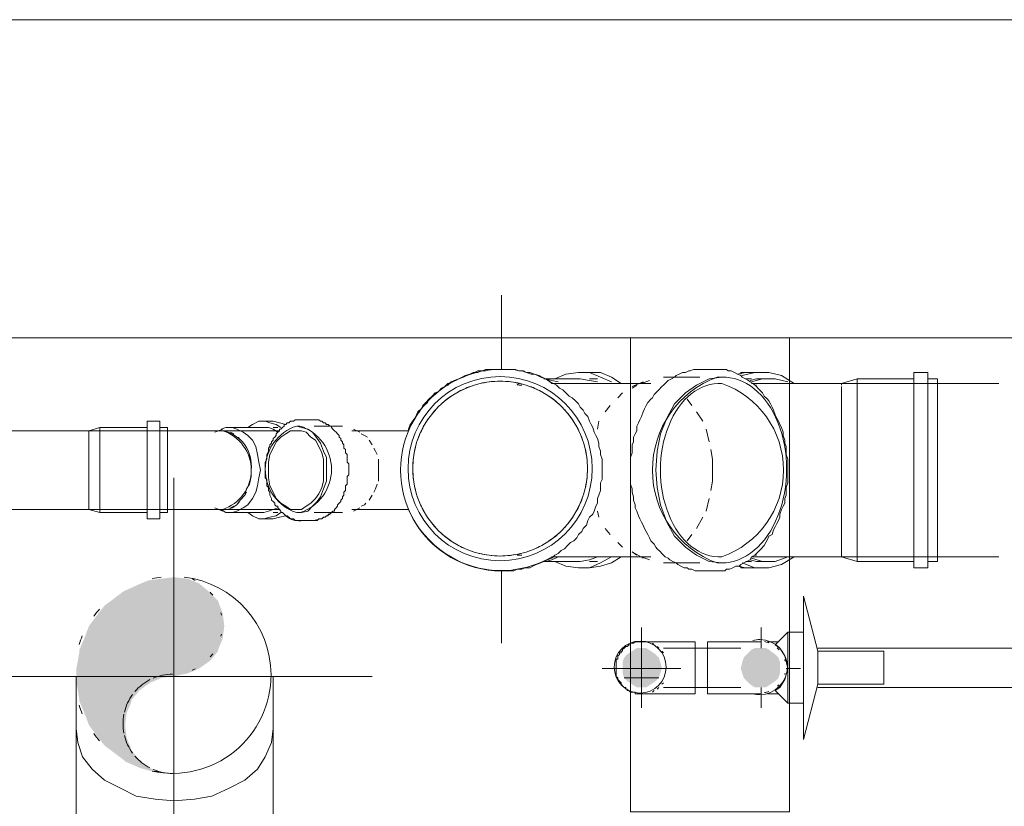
# Model space of a CAD drawing. Header units: millimetres. Extents: x 352 to 350573, y -22 to 37733.
# Tile 45 of 214: x 22686 to 23930, y 20257 to 21250. Entities that reach past the tile are written whole.
import ezdxf

# ---------------------------------------------------------------- set-up
doc = ezdxf.new("R2010")
doc.units = ezdxf.units.MM
for name, color, linetype, true_color in [('PDF$_83$-$Floor$Plan$-$В_Этаж$00_Сводный$A-DETL-MBND', 7, 'Continuous', 0xdd3700), ('PDF$_83$-$Floor$Plan$-$В_Этаж$00_Сводный$M-HVAC-DUCT-ANNO', 70, 'Continuous', 0x7fff00), ('PDF$_83$-$Floor$Plan$-$В_Этаж$00_Сводный$P-PIPE-CNTR', 150, 'Continuous', 0x007fff), ('PDF$_83$-$Floor$Plan$-$В_Этаж$00_Сводный-83$new-ifc-RVT-1-В_Этаж$00_Сводный$A-WALL', 7, 'Continuous', 0xbababa)]:
    doc.layers.add(name, color=color, linetype=linetype, true_color=true_color)
for name, color, linetype in [('PDF$_83$-$Floor$Plan$-$В_Этаж$00_Сводный$M-HVAC-DUCT', 5, 'Continuous'), ('PDF$_83$-$Floor$Plan$-$В_Этаж$00_Сводный$M-HVAC-DUCT-CNTR', 5, 'Continuous'), ('PDF$_83$-$Floor$Plan$-$В_Этаж$00_Сводный$P-PIPE', 3, 'Continuous')]:
    doc.layers.add(name, color=color, linetype=linetype)

msp = doc.modelspace()

# ---------------------------------------------------------------- linework, layer by layer
at = {"layer": 'PDF$_83$-$Floor$Plan$-$В_Этаж$00_Сводный$A-DETL-MBND', "lineweight": 0}
for points in [[(23294.7, 20808.6), (23294.7, 20902.1)], [(23549.3, 20808.6), (23545.4, 20808.6), (23541.4, 20808.6), (23537.4, 20808.6), (23533.4, 20806.7), (23531.4, 20806.7), (23527.4, 20804.7), (23523.5, 20804.7), (23519.5, 20802.7), (23515.5, 20800.7), (23513.5, 20798.7), (23511.5, 20798.7)], [(23595.1, 20802.7), (23593.1, 20802.7), (23589.1, 20804.7), (23585.1, 20806.7), (23581.2, 20806.7), (23579.2, 20808.6), (23575.2, 20808.6), (23571.2, 20808.6), (23567.2, 20808.6), (23565.2, 20808.6)], [(23624.9, 20804.7), (23611, 20804.7), (23603, 20804.7), (23593.1, 20802.7)], [(23611, 20804.7), (23597.1, 20804.7), (23597.1, 20802.7)], [(23706.5, 20790.7), (23664.7, 20790.7), (23648.8, 20800.7), (23632.9, 20804.7), (23615, 20804.7), (23599.1, 20800.7)], [(23473.7, 20792.7), (23471.8, 20790.7), (23481.7, 20794.7)], [(23611, 20796.7), (23603, 20796.7)], [(23632.9, 20796.7), (23624.9, 20796.7), (23617, 20796.7), (23609, 20794.7)], [(23656.7, 20792.7), (23640.8, 20796.7), (23624.9, 20796.7), (23611, 20792.7)], [(23923.3, 20790.7), (23724.4, 20790.7), (23744.3, 20796.7), (23815.9, 20796.7)], [(23744.3, 20566), (23744.3, 20681.3), (23744.3, 20796.7)], [(23833.8, 20566), (23845.7, 20566), (23845.7, 20681.3), (23845.7, 20796.7), (23833.8, 20796.7)], [(23312.6, 20788.8), (23312.6, 20788.8)], [(23312.6, 20788.8), (23312.6, 20788.8)], [(23314.6, 20788.8), (23314.6, 20788.8)], [(23314.6, 20788.8), (23314.6, 20788.8)], [(23320.6, 20788.8), (23316.6, 20788.8)], [(23611, 20790.7), (23640.8, 20790.7), (23642.8, 20790.7), (23646.8, 20790.7), (23648.8, 20790.7), (23652.8, 20790.7), (23656.7, 20790.7), (23660.7, 20790.7), (23664.7, 20790.7), (23668.7, 20790.7), (23672.7, 20790.7), (23676.6, 20790.7), (23680.6, 20790.7), (23686.6, 20790.7), (23690.6, 20790.7), (23694.5, 20790.7), (23698.5, 20790.7), (23704.5, 20790.7), (23708.5, 20790.7), (23712.4, 20790.7), (23718.4, 20790.7), (23722.4, 20790.7), (23724.4, 20790.7), (23724.4, 20788.8)], [(23617, 20788.8), (23615, 20788.8)], [(23724.4, 20778.8), (23724.4, 20786.8), (23724.4, 20784.8), (23724.4, 20786.8)], [(23724.4, 20772.8), (23724.4, 20778.8), (23724.4, 20772.8), (23724.4, 20762.9)], [(23724.4, 20754.9), (23724.4, 20762.9), (23724.4, 20754.9), (23724.4, 20743)], [(23016.2, 20735), (23010.3, 20739), (23002.3, 20741), (22996.3, 20743), (22988.4, 20743), (22980.4, 20739), (22974.5, 20735)], [(23044.1, 20745), (23042.1, 20745), (23040.1, 20745), (23038.1, 20745), (23036.1, 20745), (23034.1, 20745), (23032.1, 20743), (23030.2, 20743), (23028.2, 20743), (23026.2, 20741), (23024.2, 20741), (23022.2, 20739), (23014.2, 20741), (23006.3, 20743), (22994.4, 20743)], [(23079.9, 20737), (23077.9, 20737), (23075.9, 20739), (23073.9, 20739), (23071.9, 20741), (23069.9, 20741), (23068, 20743), (23066, 20743), (23064, 20745), (23062, 20745), (23060, 20745), (23058, 20745), (23056, 20745), (23054, 20745)], [(23724.4, 20733.1), (23724.4, 20743), (23724.4, 20733.1), (23724.4, 20717.1), (23724.4, 20707.2), (23724.4, 20717.1)], [(22773.6, 20723.1), (22773.6, 20727.1), (22773.6, 20729.1), (22773.6, 20731.1), (22534.9, 20731.1), (22534.9, 20729.1), (22534.9, 20727.1), (22534.9, 20723.1)], [(22847.2, 20735), (22787.5, 20735), (22773.6, 20731.1)], [(23014.2, 20731.1), (22942.6, 20731.1), (22930.7, 20731.1), (22928.7, 20731.1), (22926.7, 20731.1), (22924.7, 20731.1), (22922.7, 20731.1), (22920.8, 20731.1), (22918.8, 20731.1), (22916.8, 20731.1), (22914.8, 20731.1), (22912.8, 20731.1), (22910.8, 20731.1), (22908.8, 20731.1), (22906.8, 20731.1), (22904.8, 20731.1), (22902.9, 20731.1), (22900.9, 20731.1), (22898.9, 20731.1), (22896.9, 20731.1), (22894.9, 20731.1), (22892.9, 20731.1), (22773.6, 20731.1), (22773.6, 20729.1)], [(22787.5, 20627.6), (22787.5, 20681.3), (22787.5, 20735)], [(22863.1, 20627.6), (22873, 20627.6), (22873, 20681.3), (22873, 20735), (22863.1, 20735)], [(22942.6, 20733.1), (22932.7, 20729.1)], [(22940.6, 20631.6), (22946.6, 20627.6), (22954.6, 20627.6), (22960.5, 20629.6), (22968.5, 20633.6), (22974.5, 20637.6), (22980.4, 20645.5), (22984.4, 20653.5), (22986.4, 20661.4), (22988.4, 20671.4), (22990.4, 20681.3), (22988.4, 20691.3), (22986.4, 20701.2), (22984.4, 20711.2), (22980.4, 20719.1), (22974.5, 20725.1), (22968.5, 20729.1), (22960.5, 20733.1), (22954.6, 20735), (22946.6, 20735), (22940.6, 20733.1)], [(23012.3, 20729.1), (23006.3, 20733.1), (23000.3, 20735), (22994.4, 20735), (22952.6, 20735)], [(22956.6, 20727.1), (22952.6, 20729.1)], [(23012.3, 20735), (23006.3, 20735)], [(22773.6, 20701.2), (22773.6, 20709.2), (22773.6, 20713.2), (22773.6, 20719.1), (22773.6, 20723.1), (22773.6, 20727.1)], [(22773.6, 20719.1), (22773.6, 20713.2)], [(22964.5, 20719.1), (22962.5, 20723.1)], [(22773.6, 20653.5), (22773.6, 20663.4), (22773.6, 20667.4), (22773.6, 20695.3), (22773.6, 20701.2), (22773.6, 20709.2)], [(22972.5, 20709.2), (22970.5, 20713.2)], [(23724.4, 20709.2), (23724.4, 20681.3), (23724.4, 20655.5)], [(22773.6, 20695.3), (22773.6, 20681.3), (22773.6, 20667.4)], [(22976.4, 20695.3), (22976.4, 20701.2)], [(22976.4, 20663.4), (22976.4, 20667.4)], [(22773.6, 20635.6), (22773.6, 20639.6), (22773.6, 20643.5), (22773.6, 20649.5), (22773.6, 20653.5), (22773.6, 20663.4)], [(23724.4, 20645.5), (23724.4, 20655.5), (23724.4, 20645.5), (23724.4, 20629.6)], [(22773.6, 20649.5), (22773.6, 20643.5)], [(22962.5, 20639.6), (22964.5, 20643.5)], [(22970.5, 20649.5), (22972.5, 20653.5)], [(22606.5, 20627.6), (22546.8, 20627.6), (22534.9, 20631.6), (22534.9, 20633.6), (22534.9, 20631.6), (22773.6, 20631.6), (22773.6, 20633.6), (22773.6, 20631.6)], [(22773.6, 20633.6), (22773.6, 20635.6), (22773.6, 20639.6)], [(22932.7, 20633.6), (22942.6, 20629.6)], [(22952.6, 20633.6), (22956.6, 20635.6)], [(22952.6, 20627.6), (22994.4, 20627.6), (23000.3, 20629.6), (23006.3, 20631.6), (23012.3, 20633.6)], [(23724.4, 20621.7), (23724.4, 20629.6), (23724.4, 20621.7), (23724.4, 20607.7)], [(22974.5, 20627.6), (22980.4, 20623.7), (22988.4, 20619.7), (22994.4, 20619.7), (23002.3, 20621.7), (23010.3, 20623.7), (23016.2, 20627.6)], [(23006.3, 20627.6), (23012.3, 20627.6)], [(23724.4, 20599.8), (23724.4, 20607.7), (23724.4, 20599.8), (23724.4, 20589.8)], [(23724.4, 20583.9), (23724.4, 20589.8), (23724.4, 20583.9), (23724.4, 20577.9)], [(23312.6, 20573.9), (23312.6, 20573.9)], [(23312.6, 20573.9), (23312.6, 20573.9)], [(23316.6, 20573.9), (23314.6, 20573.9), (23316.6, 20573.9), (23320.6, 20573.9)], [(23314.6, 20573.9), (23314.6, 20573.9)], [(23314.6, 20573.9), (23314.6, 20573.9)], [(23481.7, 20568), (23471.8, 20571.9), (23473.7, 20569.9)], [(23599.1, 20564), (23615, 20558), (23632.9, 20558), (23648.8, 20562), (23664.7, 20571.9), (23694.5, 20571.9)], [(23609, 20568), (23617, 20566), (23624.9, 20566), (23632.9, 20566)], [(23724.4, 20575.9), (23724.4, 20577.9), (23724.4, 20575.9), (23724.4, 20571.9), (23722.4, 20571.9), (23720.4, 20571.9), (23714.4, 20571.9), (23710.5, 20571.9), (23706.5, 20571.9), (23700.5, 20571.9), (23696.5, 20571.9), (23692.5, 20571.9), (23686.6, 20571.9), (23682.6, 20571.9), (23678.6, 20571.9), (23674.6, 20571.9), (23670.7, 20571.9), (23666.7, 20571.9), (23662.7, 20571.9), (23658.7, 20571.9), (23654.8, 20571.9), (23650.8, 20571.9), (23646.8, 20571.9), (23644.8, 20571.9), (23640.8, 20571.9), (23611, 20571.9)], [(23611, 20569.9), (23624.9, 20566), (23640.8, 20566), (23656.7, 20571.9)], [(23615, 20573.9), (23617, 20573.9)], [(23815.9, 20566), (23744.3, 20566), (23724.4, 20571.9), (23923.3, 20571.9)], [(23511.5, 20564), (23515.5, 20564), (23517.5, 20562), (23521.5, 20560), (23525.5, 20558), (23529.4, 20558), (23531.4, 20556), (23535.4, 20556), (23539.4, 20554), (23543.4, 20554), (23547.3, 20554), (23549.3, 20554)], [(23565.2, 20554), (23569.2, 20554), (23573.2, 20554), (23577.2, 20554), (23579.2, 20556), (23583.1, 20556), (23587.1, 20558), (23591.1, 20560), (23595.1, 20560)], [(23593.1, 20560), (23603, 20558), (23611, 20558), (23624.9, 20558)], [(23597.1, 20560), (23597.1, 20558), (23597.1, 20560)], [(23597.1, 20558), (23611, 20558)], [(23603, 20566), (23611, 20566)]]:
    msp.add_lwpolyline(points, dxfattribs=at)
for points in [[(23177.4, 20731.1), (23177.4, 20733.1), (23179.3, 20737), (23181.3, 20741), (23185.3, 20747), (23187.3, 20751), (23189.3, 20754.9), (23193.3, 20758.9), (23195.3, 20762.9), (23199.2, 20766.9), (23203.2, 20770.8), (23207.2, 20774.8), (23211.2, 20776.8), (23215.1, 20780.8), (23219.1, 20784.8), (23223.1, 20786.8), (23227.1, 20788.8), (23231.1, 20792.7), (23235, 20794.7), (23241, 20796.7), (23245, 20798.7), (23249, 20800.7), (23254.9, 20802.7), (23258.9, 20804.7), (23264.9, 20804.7), (23268.9, 20806.7), (23274.8, 20806.7), (23278.8, 20808.6), (23284.8, 20808.6), (23288.7, 20808.6), (23294.7, 20808.6), (23296.7, 20808.6), (23302.7, 20808.6), (23306.7, 20808.6), (23312.6, 20808.6), (23316.6, 20806.7), (23322.6, 20806.7), (23326.5, 20804.7), (23332.5, 20802.7), (23336.5, 20802.7), (23342.5, 20800.7), (23346.4, 20798.7), (23350.4, 20796.7), (23356.4, 20792.7), (23358.4, 20790.7), (23354.4, 20794.7), (23350.4, 20796.7), (23344.4, 20798.7), (23340.5, 20800.7), (23336.5, 20802.7), (23330.5, 20804.7), (23326.5, 20804.7), (23320.6, 20806.7), (23316.6, 20806.7), (23310.6, 20808.6), (23306.7, 20808.6), (23300.7, 20808.6), (23296.7, 20808.6), (23290.7, 20808.6), (23284.8, 20808.6), (23280.8, 20808.6), (23274.8, 20808.6), (23270.8, 20806.7), (23264.9, 20806.7), (23260.9, 20804.7), (23254.9, 20802.7), (23251, 20800.7), (23247, 20798.7), (23241, 20796.7), (23237, 20794.7), (23233.1, 20792.7), (23227.1, 20790.7), (23223.1, 20786.8), (23219.1, 20784.8), (23215.1, 20780.8), (23211.2, 20778.8), (23207.2, 20774.8), (23203.2, 20770.8), (23201.2, 20766.9), (23197.2, 20762.9), (23193.3, 20758.9), (23191.3, 20754.9), (23187.3, 20751), (23185.3, 20747), (23183.3, 20743), (23179.3, 20739), (23177.4, 20733.1)], [(23362.3, 20796.7), (23376.3, 20802.7), (23392.2, 20804.7), (23406.1, 20804.7), (23420, 20798.7), (23434, 20792.7), (23420, 20798.7), (23406.1, 20804.7), (23392.2, 20804.7), (23376.3, 20802.7)], [(23406.1, 20804.7), (23420, 20804.7), (23434, 20798.7), (23445.9, 20790.7), (23434, 20798.7), (23420, 20804.7), (23406.1, 20804.7), (23394.2, 20804.7)], [(23833.8, 20681.3), (23833.8, 20804.7), (23815.9, 20804.7), (23815.9, 20681.3), (23815.9, 20558), (23833.8, 20558)], [(23394.2, 20796.7), (23406.1, 20794.7), (23416.1, 20792.7), (23406.1, 20794.7), (23394.2, 20796.7), (23348.4, 20796.7)], [(23350.4, 20796.7), (23358.4, 20794.7), (23366.3, 20792.7), (23358.4, 20794.7)], [(23406.1, 20796.7), (23416.1, 20796.7)], [(23314.6, 20788.8), (23316.6, 20790.7)], [(22863.1, 20681.3), (22863.1, 20743), (22847.2, 20743), (22847.2, 20681.3), (22847.2, 20619.7), (22863.1, 20619.7)], [(23416.1, 20571.9), (23406.1, 20568), (23394.2, 20566), (23348.4, 20566), (23394.2, 20566), (23406.1, 20568)], [(23366.3, 20571.9), (23358.4, 20568), (23350.4, 20566), (23358.4, 20568)], [(23434, 20571.9), (23420, 20564), (23406.1, 20558), (23392.2, 20558), (23376.3, 20560), (23362.3, 20566), (23376.3, 20560), (23392.2, 20558), (23406.1, 20558), (23420, 20564)], [(23445.9, 20571.9), (23434, 20564), (23420, 20560), (23406.1, 20558), (23394.2, 20558), (23406.1, 20558), (23420, 20560), (23434, 20564)], [(23416.1, 20566), (23406.1, 20566)]]:
    msp.add_lwpolyline(points, close=True, dxfattribs=at)
for points in [[(22847.2, 20627.6), (22787.5, 20627.6), (22773.6, 20631.6), (22892.9, 20631.6), (22894.9, 20631.6), (22896.9, 20631.6), (22898.9, 20631.6), (22900.9, 20631.6), (22902.9, 20631.6), (22904.8, 20631.6), (22906.8, 20631.6), (22908.8, 20631.6), (22910.8, 20631.6), (22912.8, 20631.6), (22914.8, 20631.6), (22916.8, 20631.6), (22918.8, 20631.6), (22920.8, 20631.6), (22922.7, 20631.6), (22924.7, 20631.6), (22926.7, 20631.6), (22928.7, 20631.6), (22930.7, 20631.6), (22942.6, 20631.6, 0.723043), (22942.6, 20731.1, -0.396216), (22978.4, 20681.3), (22978.4, 20673.4), (22976.4, 20663.4), (22972.5, 20657.5), (22970.5, 20649.5), (22964.5, 20643.5), (22960.5, 20637.6), (22954.6, 20633.6), (22948.6, 20631.6), (22942.6, 20631.6), (23014.2, 20631.6)], [(23294.7, 20462.5), (23294.7, 20554), (23298.7, 20554), (23304.7, 20554), (23310.6, 20554), (23314.6, 20556), (23320.6, 20556), (23324.6, 20558), (23330.5, 20558), (23334.5, 20560), (23338.5, 20562), (23344.4, 20564), (23348.4, 20566), (23352.4, 20568), (23358.4, 20569.9), (23358.4, 20571.9, -0.452537), (23177.4, 20631.6, 0.294859), (23294.7, 20554)], [(22994.4, 20619.7), (23006.3, 20619.7), (23014.2, 20621.7), (23022.2, 20623.7, 0.236068), (23044.1, 20617.7)]]:
    msp.add_lwpolyline(points, format="xyb", dxfattribs=at)
at = {"layer": 'PDF$_83$-$Floor$Plan$-$В_Этаж$00_Сводный$A-DETL-MBND', "color": 150, "lineweight": 0, "true_color": 0x007fff}
for points in [[(23471.8, 20398.9), (23469.8, 20398.9), (23467.8, 20398.9), (23465.8, 20398.9), (23463.8, 20398.9), (23463.8, 20400.9), (23461.8, 20400.9), (23459.8, 20400.9), (23457.8, 20400.9), (23455.8, 20402.9), (23453.8, 20402.9), (23453.8, 20404.8), (23451.9, 20404.8), (23451.9, 20406.8), (23449.9, 20406.8), (23447.9, 20408.8), (23445.9, 20410.8), (23445.9, 20412.8), (23443.9, 20414.8), (23441.9, 20416.8), (23441.9, 20418.8), (23439.9, 20420.8), (23439.9, 20422.7), (23439.9, 20424.7), (23439.9, 20426.7), (23439.9, 20428.7), (23439.9, 20430.7), (23439.9, 20432.7), (23439.9, 20434.7), (23439.9, 20436.7), (23439.9, 20438.7), (23439.9, 20440.6), (23439.9, 20442.6), (23441.9, 20442.6), (23441.9, 20444.6), (23441.9, 20446.6), (23443.9, 20448.6), (23443.9, 20450.6), (23445.9, 20450.6), (23445.9, 20452.6), (23447.9, 20452.6), (23447.9, 20454.6), (23449.9, 20456.6), (23451.9, 20458.6), (23453.8, 20458.6), (23455.8, 20460.5), (23457.8, 20460.5), (23457.8, 20462.5), (23459.8, 20462.5), (23461.8, 20462.5), (23463.8, 20464.5), (23465.8, 20464.5), (23467.8, 20464.5), (23469.8, 20464.5), (23471.8, 20464.5)], [(23485.7, 20462.5), (23487.7, 20460.5)], [(23491.6, 20458.6), (23493.6, 20456.6)], [(23644.8, 20464.5), (23630.9, 20464.5)], [(23986.9, 20456.6), (23694.5, 20456.6)], [(23497.6, 20452.6), (23499.6, 20450.6)], [(23493.6, 20406.8), (23491.6, 20404.8)], [(23499.6, 20412.8), (23497.6, 20410.8)], [(23694.5, 20406.8), (23985, 20406.8)], [(23487.7, 20402.9), (23485.7, 20400.9)], [(23630.9, 20398.9), (23644.8, 20398.9)]]:
    msp.add_lwpolyline(points, dxfattribs=at)
at = {"layer": 'PDF$_83$-$Floor$Plan$-$В_Этаж$00_Сводный$A-DETL-MBND', "lineweight": 0}
msp.add_arc((23053.5, 20657.6), 40, 270.755, 311.3201, dxfattribs=at)
at = {"layer": 'PDF$_83$-$Floor$Plan$-$В_Этаж$00_Сводный$M-HVAC-DUCT', "lineweight": 0}
for points in [[(22757.6, 20420.8), (22757.6, 20355.1), (22757.6, 20237.8), (22757.6, 20172.1), (22881, 20172.1), (23006.3, 20172.1), (23006.3, 20237.8), (23006.3, 20355.1), (23006.3, 20420.8)], [(22757.6, 20355.1), (22759.6, 20337.2), (22765.6, 20319.3), (22777.5, 20303.4), (22793.4, 20289.5), (22813.3, 20279.5), (22833.2, 20269.6), (22857.1, 20265.6), (22881, 20263.6), (22906.8, 20265.6), (22928.7, 20269.6), (22950.6, 20279.5), (22970.5, 20289.5), (22986.4, 20303.4), (22996.3, 20319.3), (23004.3, 20337.2), (23006.3, 20355.1)]]:
    msp.add_lwpolyline(points, dxfattribs=at)
at = {"layer": 'PDF$_83$-$Floor$Plan$-$В_Этаж$00_Сводный$M-HVAC-DUCT-ANNO', "color": 5, "lineweight": 0}
msp.add_lwpolyline([(22853.4, 20301, 0.477107), (23003.6, 20422.6, 0.38063), (22893.7, 20546.1)], format="xyb", dxfattribs=at)
for centre, radius, start, end in [((22879.3, 20422.6), 124.3, 96.6467, 102.0246), ((22879.3, 20486.2), 62.7, 62.8308, 66.6923), ((22879.3, 20486.2), 62.7, 36.2003, 40.5833), ((22879.3, 20422.6), 124.3, 137.9772, 143.3551), ((22879.3, 20486.2), 62.7, 11.0028, 13.6282), ((22879.3, 20422.6), 124.3, 156.6429, 162.0211), ((22879.3, 20486.2), 62.7, 346.3718, 348.9972), ((22879.3, 20486.2), 62.7, 319.4167, 323.7997), ((22879.3, 20486.2), 62.7, 293.3077, 297.1692), ((22879.3, 20360.9), 62.7, 90, 113.3075), ((22879.3, 20360.9), 62.7, 117.1692, 139.4165), ((22879.3, 20360.9), 62.7, 143.8001, 166.3714), ((22879.3, 20422.6), 124.3, 197.9789, 203.3571), ((22879.3, 20360.9), 62.7, 168.9972, 191.0028), ((22879.3, 20422.6), 124.3, 216.6449, 222.0228), ((22879.3, 20360.9), 62.7, 193.6286, 216.1999), ((22879.3, 20360.9), 62.7, 220.5835, 242.8308), ((22879.3, 20360.9), 62.7, 246.6925, 270)]:
    msp.add_arc(centre, radius, start, end, dxfattribs=at)
at = {"layer": 'PDF$_83$-$Floor$Plan$-$В_Этаж$00_Сводный$M-HVAC-DUCT-ANNO', "transparency": 33554559}
for points in [[(22865.1, 20544.1), (22902.9, 20542.1), (22849.1, 20542.1)], [(22881, 20546.1), (22898.9, 20544.1), (22865.1, 20544.1)], [(22898.9, 20544.1), (22865.1, 20544.1), (22902.9, 20542.1)], [(22839.2, 20538.1), (22924.7, 20528.2), (22817.3, 20528.2)], [(22849.1, 20542.1), (22912.8, 20538.1), (22839.2, 20538.1)], [(22912.8, 20538.1), (22839.2, 20538.1), (22924.7, 20528.2)], [(22902.9, 20542.1), (22849.1, 20542.1), (22912.8, 20538.1)], [(22817.3, 20528.2), (22936.7, 20516.2), (22801.4, 20516.2)], [(22924.7, 20528.2), (22817.3, 20528.2), (22936.7, 20516.2)], [(22793.4, 20510.3), (22942.6, 20500.3), (22785.5, 20500.3)], [(22801.4, 20516.2), (22938.7, 20510.3), (22793.4, 20510.3)], [(22938.7, 20510.3), (22793.4, 20510.3), (22942.6, 20500.3)], [(22936.7, 20516.2), (22801.4, 20516.2), (22938.7, 20510.3)], [(22785.5, 20500.3), (22944.6, 20484.4), (22773.6, 20484.4)], [(22942.6, 20500.3), (22785.5, 20500.3), (22944.6, 20484.4)], [(22773.6, 20484.4), (22942.6, 20468.5), (22767.6, 20468.5)], [(22944.6, 20484.4), (22773.6, 20484.4), (22942.6, 20468.5)], [(22767.6, 20468.5), (22936.7, 20454.6), (22761.6, 20454.6)], [(22942.6, 20468.5), (22767.6, 20468.5), (22936.7, 20454.6)], [(22761.6, 20452.6), (22926.7, 20440.6), (22759.6, 20440.6)], [(22936.7, 20454.6), (22761.6, 20454.6), (22936.7, 20452.6)], [(22761.6, 20454.6), (22936.7, 20452.6), (22761.6, 20452.6)], [(22936.7, 20452.6), (22761.6, 20452.6), (22926.7, 20440.6)], [(22759.6, 20440.6), (22912.8, 20430.7), (22757.6, 20430.7)], [(22912.8, 20430.7), (22757.6, 20430.7), (22898.9, 20424.7)], [(22757.6, 20430.7), (22898.9, 20424.7), (22757.6, 20424.7)], [(22926.7, 20440.6), (22759.6, 20440.6), (22912.8, 20430.7)], [(22898.9, 20424.7), (22757.6, 20424.7), (22881, 20420.8)], [(22757.6, 20424.7), (22881, 20420.8), (22757.6, 20420.8)], [(22881, 20420.8), (22757.6, 20420.8), (22865.1, 20418.8)], [(22757.6, 20420.8), (22865.1, 20418.8), (22757.6, 20418.8)], [(22865.1, 20418.8), (22757.6, 20418.8), (22851.1, 20412.8)], [(22757.6, 20418.8), (22851.1, 20412.8), (22757.6, 20412.8)], [(22851.1, 20412.8), (22757.6, 20412.8), (22837.2, 20402.9)], [(22757.6, 20412.8), (22837.2, 20402.9), (22759.6, 20402.9)], [(22837.2, 20402.9), (22759.6, 20402.9), (22827.3, 20390.9)], [(22759.6, 20402.9), (22827.3, 20390.9), (22761.6, 20390.9)], [(22827.3, 20390.9), (22761.6, 20390.9), (22827.3, 20388.9)], [(22761.6, 20390.9), (22827.3, 20388.9), (22761.6, 20388.9)], [(22827.3, 20388.9), (22761.6, 20388.9), (22821.3, 20375)], [(22761.6, 20388.9), (22821.3, 20375), (22767.6, 20375)], [(22821.3, 20375), (22767.6, 20375), (22819.3, 20359.1)], [(22767.6, 20375), (22819.3, 20359.1), (22773.6, 20359.1)], [(22819.3, 20359.1), (22773.6, 20359.1), (22821.3, 20343.2)], [(22773.6, 20359.1), (22821.3, 20343.2), (22785.5, 20343.2)], [(22821.3, 20343.2), (22785.5, 20343.2), (22825.3, 20333.2)], [(22785.5, 20343.2), (22825.3, 20333.2), (22793.4, 20333.2)], [(22825.3, 20333.2), (22793.4, 20333.2), (22827.3, 20327.3)], [(22793.4, 20333.2), (22827.3, 20327.3), (22801.4, 20327.3)], [(22827.3, 20327.3), (22801.4, 20327.3), (22837.2, 20315.3)], [(22801.4, 20327.3), (22837.2, 20315.3), (22817.3, 20315.3)], [(22837.2, 20315.3), (22817.3, 20315.3), (22839.2, 20313.3)], [(22817.3, 20315.3), (22839.2, 20313.3), (22819.3, 20313.3)], [(22839.2, 20313.3), (22819.3, 20313.3), (22849.1, 20305.4)], [(22819.3, 20313.3), (22849.1, 20305.4), (22837.2, 20305.4)], [(22837.2, 20305.4), (22851.1, 20301.4), (22861.1, 20301.4)], [(22837.2, 20305.4), (22849.1, 20305.4), (22861.1, 20301.4)], [(22851.1, 20301.4), (22861.1, 20301.4), (22865.1, 20299.4)]]:
    msp.add_solid(points, dxfattribs=at)
at = {"layer": 'PDF$_83$-$Floor$Plan$-$В_Этаж$00_Сводный$M-HVAC-DUCT-CNTR', "lineweight": 0}
for points in [[(22881, 20172.1), (22881, 20671.4)], [(22632.3, 20420.8), (23131.6, 20420.8)]]:
    msp.add_lwpolyline(points, dxfattribs=at)
at = {"layer": 'PDF$_83$-$Floor$Plan$-$В_Этаж$00_Сводный$P-PIPE', "color": 22, "lineweight": 0, "true_color": 0xdd3700}
for points in [[(23483.7, 20790.7), (23358.4, 20790.7), (23354.4, 20794.7), (23350.4, 20796.7), (23344.4, 20798.7), (23340.5, 20800.7), (23336.5, 20802.7), (23330.5, 20804.7), (23326.5, 20804.7), (23320.6, 20806.7), (23316.6, 20806.7), (23310.6, 20808.6), (23306.7, 20808.6), (23300.7, 20808.6), (23296.7, 20808.6), (23290.7, 20808.6), (23284.8, 20808.6), (23280.8, 20808.6), (23274.8, 20808.6), (23270.8, 20806.7), (23264.9, 20806.7), (23260.9, 20804.7), (23254.9, 20802.7), (23251, 20800.7), (23247, 20798.7), (23241, 20796.7), (23237, 20794.7), (23233.1, 20792.7), (23227.1, 20790.7), (23223.1, 20786.8), (23219.1, 20784.8), (23215.1, 20780.8), (23211.2, 20778.8), (23207.2, 20774.8), (23203.2, 20770.8), (23201.2, 20766.9), (23197.2, 20762.9), (23193.3, 20758.9), (23191.3, 20754.9), (23187.3, 20751), (23185.3, 20747), (23183.3, 20743), (23179.3, 20739), (23177.4, 20733.1), (23177.4, 20731.1), (23105.7, 20731.1)], [(23473.7, 20792.7), (23459.8, 20786.8)], [(23545.4, 20798.7), (23499.6, 20798.7)], [(23447.9, 20778.8), (23441.9, 20772.8)], [(23465.8, 20788.8), (23459.8, 20784.8)], [(23535.4, 20762.9), (23529.4, 20770.8)], [(23432, 20762.9), (23426, 20754.9)], [(23549.3, 20743), (23541.4, 20754.9)], [(23418, 20743), (23416.1, 20733.1)], [(23093.8, 20737), (23058, 20737)], [(23115.7, 20729.1), (23107.7, 20733.1)], [(23557.3, 20717.1), (23553.3, 20733.1)], [(23125.6, 20723.1), (23121.7, 20725.1), (23117.7, 20727.1)], [(23131.6, 20713.2), (23127.6, 20719.1)], [(23137.6, 20701.2), (23135.6, 20705.2), (23133.6, 20709.2)], [(23559.3, 20655.5), (23561.3, 20667.4), (23561.3, 20681.3), (23561.3, 20695.3), (23559.3, 20707.2)], [(23139.6, 20667.4), (23139.6, 20673.4), (23139.6, 20681.3), (23139.6, 20689.3), (23139.6, 20695.3)], [(23133.6, 20653.5), (23135.6, 20657.5), (23137.6, 20663.4)], [(23127.6, 20643.5), (23131.6, 20649.5)], [(23553.3, 20629.6), (23557.3, 20645.5)], [(23107.7, 20629.6), (23115.7, 20633.6)], [(23117.7, 20635.6), (23121.7, 20637.6), (23123.6, 20639.6)], [(23416.1, 20629.6), (23418, 20621.7)], [(23058, 20627.6), (23093.8, 20627.6)], [(23541.4, 20607.7), (23549.3, 20621.7)], [(23426, 20607.7), (23432, 20599.8)], [(23529.4, 20591.8), (23535.4, 20599.8)], [(23441.9, 20589.8), (23447.9, 20583.9)], [(23473.7, 20569.9), (23459.8, 20577.9), (23465.8, 20573.9)], [(23499.6, 20564), (23545.4, 20564)]]:
    msp.add_lwpolyline(points, dxfattribs=at)
for points in [[(23294.7, 20554), (23298.7, 20554), (23304.7, 20554), (23310.6, 20554), (23314.6, 20556), (23320.6, 20556), (23324.6, 20558), (23330.5, 20558), (23334.5, 20560), (23338.5, 20562), (23344.4, 20564), (23348.4, 20566), (23352.4, 20568), (23358.4, 20569.9), (23362.3, 20573.9), (23366.3, 20575.9), (23370.3, 20579.9), (23374.3, 20581.9), (23378.3, 20585.9), (23382.2, 20589.8), (23386.2, 20591.8), (23390.2, 20595.8), (23392.2, 20599.8), (23396.2, 20603.8), (23398.2, 20607.7), (23402.1, 20611.7), (23404.1, 20617.7), (23406.1, 20621.7), (23410.1, 20625.6), (23412.1, 20629.6), (23414.1, 20635.6), (23416.1, 20639.6), (23416.1, 20645.5), (23418, 20649.5), (23420, 20655.5), (23420, 20659.5), (23420, 20665.4), (23422, 20669.4), (23422, 20675.4), (23422, 20679.3), (23422, 20685.3), (23422, 20691.3), (23422, 20695.3), (23420, 20701.2), (23420, 20705.2), (23418, 20711.2), (23418, 20715.2), (23416.1, 20721.1), (23414.1, 20725.1), (23412.1, 20729.1), (23410.1, 20735), (23408.1, 20739), (23406.1, 20743), (23404.1, 20749), (23400.1, 20752.9), (23398.2, 20756.9), (23394.2, 20760.9), (23392.2, 20764.9), (23388.2, 20768.9), (23384.2, 20772.8), (23380.2, 20774.8), (23376.3, 20778.8), (23372.3, 20782.8), (23368.3, 20784.8), (23364.3, 20788.8), (23360.4, 20790.7), (23356.4, 20792.7), (23350.4, 20796.7), (23346.4, 20798.7), (23342.5, 20800.7), (23336.5, 20802.7), (23332.5, 20802.7), (23326.5, 20804.7), (23322.6, 20806.7), (23316.6, 20806.7), (23312.6, 20808.6), (23306.7, 20808.6), (23302.7, 20808.6), (23296.7, 20808.6), (23294.7, 20808.6, 1.000488)], [(23293.1, 20566.8, 1), (23293.1, 20799.5, 1)], [(23293.1, 20572.8, 1), (23293.1, 20793.6, 1)], [(23567.2, 20564), (23573.2, 20564), (23557.3, 20566), (23541.4, 20573.9), (23527.4, 20583.9), (23513.5, 20597.8), (23503.6, 20615.7), (23495.6, 20637.6), (23491.6, 20659.5), (23489.7, 20681.3), (23491.6, 20705.2), (23495.6, 20727.1), (23503.6, 20747), (23513.5, 20764.9), (23527.4, 20778.8), (23541.4, 20788.8), (23557.3, 20796.7), (23573.2, 20798.7), (23567.2, 20798.7, 0.694915)], [(23040.1, 20737), (23036.1, 20737), (23042.1, 20735), (23050, 20733.1), (23056, 20729.1), (23062, 20721.1), (23066, 20715.2), (23069.9, 20705.2), (23073.9, 20697.2), (23073.9, 20687.3), (23073.9, 20677.4), (23073.9, 20667.4), (23069.9, 20657.5), (23066, 20647.5), (23062, 20641.6), (23056, 20635.6), (23050, 20629.6), (23042.1, 20627.6), (23036.1, 20627.6), (23040.1, 20627.6, 0.731218)]]:
    msp.add_lwpolyline(points, format="xyb", close=True, dxfattribs=at)
for points in [[(23549.3, 20554), (23565.2, 20554), (23569.2, 20554), (23573.2, 20554), (23577.2, 20554), (23579.2, 20556), (23583.1, 20556), (23587.1, 20558), (23591.1, 20560), (23595.1, 20560), (23597.1, 20562), (23601, 20564), (23605, 20566), (23609, 20568), (23611, 20571.9), (23615, 20573.9), (23617, 20575.9), (23620.9, 20579.9), (23622.9, 20581.9), (23626.9, 20585.9), (23628.9, 20589.8), (23630.9, 20593.8), (23632.9, 20597.8), (23636.9, 20599.8), (23638.8, 20605.7), (23640.8, 20609.7), (23642.8, 20613.7), (23644.8, 20617.7), (23646.8, 20621.7), (23646.8, 20625.6), (23648.8, 20631.6), (23650.8, 20635.6), (23652.8, 20639.6), (23652.8, 20645.5), (23654.8, 20649.5), (23654.8, 20655.5), (23654.8, 20659.5), (23656.7, 20665.4), (23656.7, 20669.4), (23656.7, 20675.4), (23656.7, 20679.3), (23656.7, 20685.3), (23656.7, 20689.3), (23656.7, 20695.3), (23654.8, 20701.2), (23654.8, 20705.2), (23654.8, 20711.2), (23652.8, 20715.2), (23652.8, 20719.1), (23650.8, 20725.1), (23650.8, 20729.1), (23648.8, 20735), (23646.8, 20739), (23644.8, 20743), (23642.8, 20747), (23640.8, 20751), (23638.8, 20756.9), (23636.9, 20760.9), (23634.9, 20764.9), (23632.9, 20768.9), (23630.9, 20770.8), (23626.9, 20774.8), (23624.9, 20778.8), (23622.9, 20780.8), (23618.9, 20784.8), (23617, 20786.8), (23613, 20790.7), (23609, 20792.7), (23607, 20794.7), (23603, 20796.7), (23599.1, 20798.7), (23597.1, 20800.7), (23593.1, 20802.7), (23589.1, 20804.7), (23585.1, 20806.7), (23581.2, 20806.7), (23579.2, 20808.6), (23575.2, 20808.6), (23571.2, 20808.6), (23567.2, 20808.6), (23565.2, 20808.6), (23549.3, 20808.6), (23545.4, 20808.6), (23541.4, 20808.6), (23537.4, 20808.6), (23533.4, 20806.7), (23531.4, 20806.7), (23527.4, 20804.7), (23523.5, 20804.7), (23519.5, 20802.7), (23515.5, 20800.7), (23513.5, 20798.7), (23509.5, 20796.7), (23505.6, 20794.7), (23503.6, 20792.7), (23499.6, 20788.8), (23497.6, 20786.8), (23493.6, 20782.8), (23491.6, 20780.8), (23487.7, 20776.8), (23485.7, 20772.8), (23483.7, 20770.8), (23479.7, 20766.9), (23477.7, 20762.9), (23475.7, 20758.9), (23473.7, 20754.9), (23471.8, 20749), (23469.8, 20745), (23467.8, 20741), (23465.8, 20737), (23465.8, 20731.1), (23463.8, 20727.1), (23461.8, 20723.1), (23461.8, 20717.1), (23459.8, 20713.2), (23459.8, 20707.2), (23459.8, 20703.2), (23457.8, 20697.2), (23457.8, 20693.3), (23457.8, 20687.3), (23457.8, 20683.3), (23457.8, 20677.4), (23457.8, 20673.4), (23457.8, 20667.4), (23457.8, 20663.4), (23459.8, 20657.5), (23459.8, 20653.5), (23461.8, 20647.5), (23461.8, 20643.5), (23463.8, 20637.6), (23463.8, 20633.6), (23465.8, 20629.6), (23467.8, 20623.7), (23469.8, 20619.7), (23471.8, 20615.7), (23473.7, 20611.7), (23475.7, 20607.7), (23477.7, 20603.8), (23479.7, 20599.8), (23481.7, 20595.8), (23483.7, 20591.8), (23487.7, 20587.8), (23489.7, 20583.9), (23491.6, 20581.9), (23495.6, 20577.9), (23497.6, 20575.9), (23501.6, 20571.9), (23505.6, 20569.9), (23507.6, 20568), (23511.5, 20566), (23515.5, 20564), (23517.5, 20562), (23521.5, 20560), (23525.5, 20558), (23529.4, 20558), (23531.4, 20556), (23535.4, 20556), (23539.4, 20554), (23543.4, 20554), (23547.3, 20554)], [(23054, 20745), (23044.1, 20745), (23042.1, 20745), (23040.1, 20745), (23038.1, 20745), (23036.1, 20745), (23034.1, 20745), (23032.1, 20743), (23030.2, 20743), (23028.2, 20743), (23026.2, 20741), (23024.2, 20741), (23022.2, 20739), (23020.2, 20739), (23020.2, 20737), (23018.2, 20735), (23016.2, 20733.1), (23014.2, 20733.1), (23014.2, 20731.1), (23012.3, 20729.1), (23010.3, 20727.1), (23010.3, 20725.1), (23008.3, 20723.1), (23006.3, 20721.1), (23006.3, 20719.1), (23004.3, 20717.1), (23004.3, 20715.2), (23002.3, 20713.2), (23002.3, 20711.2), (23000.3, 20709.2), (23000.3, 20707.2), (23000.3, 20705.2), (22998.3, 20701.2), (22998.3, 20699.2), (22998.3, 20697.2), (22998.3, 20695.3), (22996.3, 20691.3), (22996.3, 20689.3), (22996.3, 20687.3), (22996.3, 20685.3), (22996.3, 20681.3), (22996.3, 20679.3), (22996.3, 20677.4), (22996.3, 20675.4), (22996.3, 20671.4), (22998.3, 20669.4), (22998.3, 20667.4), (22998.3, 20665.4), (22998.3, 20661.4), (23000.3, 20659.5), (23000.3, 20657.5), (23000.3, 20655.5), (23002.3, 20653.5), (23002.3, 20651.5), (23002.3, 20649.5), (23004.3, 20645.5), (23004.3, 20643.5), (23006.3, 20641.6), (23008.3, 20639.6), (23008.3, 20637.6), (23010.3, 20635.6), (23012.3, 20635.6), (23012.3, 20633.6), (23014.2, 20631.6), (23016.2, 20629.6), (23016.2, 20627.6), (23018.2, 20627.6), (23020.2, 20625.6), (23022.2, 20623.7), (23024.2, 20623.7), (23026.2, 20621.7), (23028.2, 20619.7), (23030.2, 20619.7), (23032.1, 20619.7), (23034.1, 20617.7), (23036.1, 20617.7), (23038.1, 20617.7), (23040.1, 20617.7), (23042.1, 20617.7), (23044.1, 20617.7), (23054, 20617.7), (23056, 20617.7), (23058, 20617.7), (23060, 20617.7), (23062, 20617.7), (23064, 20619.7), (23066, 20619.7), (23068, 20619.7), (23069.9, 20621.7), (23071.9, 20621.7), (23073.9, 20623.7), (23075.9, 20623.7), (23075.9, 20625.6), (23077.9, 20625.6), (23079.9, 20627.6), (23081.9, 20629.6), (23083.9, 20629.6), (23083.9, 20631.6), (23085.9, 20633.6), (23087.8, 20635.6), (23087.8, 20637.6), (23089.8, 20639.6), (23091.8, 20641.6), (23091.8, 20643.5), (23093.8, 20645.5), (23093.8, 20647.5), (23095.8, 20649.5), (23095.8, 20651.5), (23095.8, 20653.5), (23097.8, 20655.5), (23097.8, 20659.5), (23097.8, 20661.4), (23099.8, 20663.4), (23099.8, 20665.4), (23099.8, 20667.4), (23099.8, 20671.4), (23099.8, 20673.4), (23101.8, 20675.4), (23101.8, 20677.4), (23101.8, 20681.3), (23101.8, 20683.3), (23101.8, 20685.3), (23101.8, 20689.3), (23099.8, 20691.3), (23099.8, 20693.3), (23099.8, 20695.3), (23099.8, 20699.2), (23099.8, 20701.2), (23097.8, 20703.2), (23097.8, 20705.2), (23097.8, 20707.2), (23095.8, 20709.2), (23095.8, 20713.2), (23093.8, 20715.2), (23093.8, 20717.1), (23091.8, 20719.1), (23091.8, 20721.1), (23089.8, 20723.1), (23089.8, 20725.1), (23087.8, 20727.1), (23085.9, 20729.1), (23083.9, 20731.1), (23081.9, 20733.1), (23079.9, 20735), (23079.9, 20737), (23077.9, 20737), (23075.9, 20739), (23073.9, 20739), (23071.9, 20741), (23069.9, 20741), (23068, 20743), (23066, 20743), (23064, 20745), (23062, 20745), (23060, 20745), (23058, 20745), (23056, 20745)], [(23036.1, 20631.6), (23042.1, 20631.6), (23048.1, 20635.6), (23054, 20639.6), (23060, 20645.5), (23064, 20651.5), (23068, 20659.5), (23069.9, 20667.4), (23069.9, 20677.4), (23069.9, 20685.3), (23069.9, 20695.3), (23068, 20703.2), (23064, 20711.2), (23060, 20719.1), (23054, 20723.1), (23048.1, 20729.1), (23042.1, 20731.1), (23036.1, 20731.1), (23028.2, 20731.1), (23022.2, 20727.1), (23016.2, 20723.1), (23010.3, 20717.1), (23006.3, 20709.2), (23002.3, 20701.2), (23000.3, 20691.3), (23000.3, 20681.3), (23000.3, 20671.4), (23002.3, 20661.4), (23006.3, 20653.5), (23010.3, 20645.5), (23016.2, 20639.6), (23022.2, 20635.6), (23028.2, 20631.6)]]:
    msp.add_lwpolyline(points, close=True, dxfattribs=at)
for points in [[(23319.8, 20790.3, 0.061244), (23293.1, 20793.6, 0.060138), (23266.3, 20790.3)], [(23186, 20709.9, 0.061244), (23182.7, 20683.2, 0.061244), (23186, 20656.4)], [(23400.2, 20656.4, 0.061244), (23403.5, 20683.2, 0.061244), (23400.2, 20709.9)], [(23105.7, 20631.6), (23177.4, 20631.6, 0.452537), (23358.4, 20571.9), (23483.7, 20571.9)], [(23266.3, 20576.1, 0.060138), (23292.6, 20572.8, 0.061244), (23319.8, 20576.1)]]:
    msp.add_lwpolyline(points, format="xyb", dxfattribs=at)
at = {"layer": 'PDF$_83$-$Floor$Plan$-$В_Этаж$00_Сводный$P-PIPE', "color": 150, "lineweight": 0, "true_color": 0x007fff}
msp.add_lwpolyline([(23778.1, 20410.8), (23778.1, 20452.6), (23694.5, 20452.6), (23676.6, 20522.2), (23676.6, 20341.2), (23694.5, 20410.8)], close=True, dxfattribs=at)
for points in [[(23676.6, 20476.5), (23656.7, 20476.5), (23640.8, 20460.5), (23646.8, 20456.6), (23652.8, 20446.6), (23656.7, 20430.7), (23656.7, 20476.5)], [(23471.8, 20398.9), (23499.6, 20398.9), (23539.4, 20398.9), (23539.4, 20430.7), (23539.4, 20464.5), (23499.6, 20464.5), (23471.8, 20464.5)], [(23597.1, 20456.6), (23499.6, 20456.6)], [(23622.9, 20456.6), (23622.9, 20464.5), (23555.3, 20464.5), (23555.3, 20430.7), (23555.3, 20398.9), (23622.9, 20398.9), (23622.9, 20406.8)], [(23694.5, 20452.6), (23694.5, 20410.8)], [(23656.7, 20386.9), (23656.7, 20430.7), (23652.8, 20416.8), (23646.8, 20406.8), (23640.8, 20402.9), (23656.7, 20386.9), (23676.6, 20386.9)], [(23499.6, 20406.8), (23597.1, 20406.8)]]:
    msp.add_lwpolyline(points, dxfattribs=at)
msp.add_lwpolyline([(23502.9, 20432.5, 1), (23437.3, 20432.5, 1)], format="xyb", close=True, dxfattribs=at)
msp.add_lwpolyline([(23612.6, 20398.8, 0.063265), (23621.3, 20397.7, 1), (23621.3, 20467.3, 0.063265), (23612.6, 20466.2)], format="xyb", dxfattribs=at)
at = {"layer": 'PDF$_83$-$Floor$Plan$-$В_Этаж$00_Сводный$P-PIPE', "lineweight": 0}
msp.add_lwpolyline([(23493.6, 20418.8), (23449.9, 20418.8), (23493.6, 20418.8)], dxfattribs=at)
at = {"layer": 'PDF$_83$-$Floor$Plan$-$В_Этаж$00_Сводный$P-PIPE', "color": 22, "lineweight": 0, "true_color": 0xdd3700}
for centre, radius, start, end in [((23293.1, 20683.2), 110.4, 108.5779, 118.0811), ((23293.1, 20683.2), 110.4, 61.9189, 71.4221), ((23535.5, 20681.3), 115.7, 289.0219, 70.9781), ((23293.1, 20683.2), 110.4, 123.437, 132.2315), ((23293.1, 20683.2), 110.4, 47.7685, 56.563), ((23293.1, 20683.2), 110.4, 137.7685, 146.563), ((23293.1, 20683.2), 110.4, 33.437, 42.2315), ((23053.8, 20682.3), 57.5, 107.9335, 252.0665), ((23293.1, 20683.2), 110.4, 151.9189, 161.4221), ((23293.1, 20683.2), 110.4, 18.5779, 28.0811), ((23293.1, 20683.2), 110.4, 198.5779, 208.0811), ((23293.1, 20683.2), 110.4, 331.9189, 341.4221), ((23293.1, 20683.2), 110.4, 213.437, 222.2315), ((23293.1, 20683.2), 110.4, 317.7685, 326.563), ((23293.1, 20683.2), 110.4, 227.7685, 236.563), ((23293.1, 20683.2), 110.4, 303.437, 312.2315), ((23293.1, 20683.2), 110.4, 241.9189, 251.4221), ((23293.1, 20683.2), 110.4, 288.5779, 298.0811)]:
    msp.add_arc(centre, radius, start, end, dxfattribs=at)
at = {"layer": 'PDF$_83$-$Floor$Plan$-$В_Этаж$00_Сводный$P-PIPE', "color": 150, "lineweight": 0, "true_color": 0x007fff}
for start, end in [(69.9775, 79.5464), (41.4569, 47.5762), (13.3265, 16.6775), (343.3225, 346.6735), (312.6708, 317.2518), (280.4536, 290.0225)]:
    msp.add_arc((23621.3, 20432.5), 32.8, start, end, dxfattribs=at)
at = {"layer": 'PDF$_83$-$Floor$Plan$-$В_Этаж$00_Сводный$P-PIPE', "color": 22, "lineweight": 0, "true_color": 0xdd3700}
for centre, major_axis, ratio, start_param, end_param in [((23570, 20681.3), (0, 109.5), 0.679131, 6.24003, 9.467933), ((23574, 20681.4), (1.7, 117.4), 0.6908, 3.152626, 6.314776)]:
    msp.add_ellipse(centre, major_axis=major_axis, ratio=ratio, start_param=start_param, end_param=end_param, dxfattribs=at)
at = {"layer": 'PDF$_83$-$Floor$Plan$-$В_Этаж$00_Сводный$P-PIPE', "transparency": 33554559}
for points in [[(23465.8, 20456.6), (23483.7, 20452.6), (23459.8, 20452.6)], [(23471.8, 20456.6), (23477.7, 20456.6), (23465.8, 20456.6)], [(23477.7, 20456.6), (23465.8, 20456.6), (23483.7, 20452.6)], [(23615, 20456.6), (23632.9, 20454.6), (23611, 20454.6)], [(23615, 20456.6), (23632.9, 20454.6), (23611, 20454.6)], [(23622.9, 20456.6), (23628.9, 20456.6), (23615, 20456.6)], [(23628.9, 20456.6), (23615, 20456.6), (23632.9, 20454.6)], [(23622.9, 20456.6), (23628.9, 20456.6), (23615, 20456.6)], [(23628.9, 20456.6), (23615, 20456.6), (23632.9, 20454.6)], [(23449.9, 20444.6), (23495.6, 20438.7), (23447.9, 20438.7)], [(23453.8, 20448.6), (23493.6, 20444.6), (23449.9, 20444.6)], [(23493.6, 20444.6), (23449.9, 20444.6), (23495.6, 20438.7)], [(23459.8, 20452.6), (23489.7, 20448.6), (23453.8, 20448.6)], [(23489.7, 20448.6), (23453.8, 20448.6), (23493.6, 20444.6)], [(23483.7, 20452.6), (23459.8, 20452.6), (23489.7, 20448.6)], [(23601, 20444.6), (23646.8, 20438.7), (23599.1, 20438.7)], [(23601, 20444.6), (23646.8, 20438.7), (23599.1, 20438.7)], [(23605, 20448.6), (23644.8, 20444.6), (23601, 20444.6)], [(23605, 20448.6), (23644.8, 20444.6), (23601, 20444.6)], [(23644.8, 20444.6), (23601, 20444.6), (23646.8, 20438.7)], [(23644.8, 20444.6), (23601, 20444.6), (23646.8, 20438.7)], [(23609, 20452.6), (23640.8, 20448.6), (23605, 20448.6)], [(23609, 20452.6), (23640.8, 20448.6), (23605, 20448.6)], [(23640.8, 20448.6), (23605, 20448.6), (23644.8, 20444.6)], [(23640.8, 20448.6), (23605, 20448.6), (23644.8, 20444.6)], [(23611, 20454.6), (23634.9, 20452.6), (23609, 20452.6)], [(23611, 20454.6), (23634.9, 20452.6), (23609, 20452.6)], [(23634.9, 20452.6), (23609, 20452.6), (23640.8, 20448.6)], [(23634.9, 20452.6), (23609, 20452.6), (23640.8, 20448.6)], [(23632.9, 20454.6), (23611, 20454.6), (23634.9, 20452.6)], [(23632.9, 20454.6), (23611, 20454.6), (23634.9, 20452.6)], [(23495.6, 20438.7), (23447.9, 20438.7), (23497.6, 20430.7)], [(23447.9, 20438.7), (23497.6, 20430.7), (23447.9, 20430.7)], [(23497.6, 20430.7), (23447.9, 20430.7), (23495.6, 20424.7)], [(23447.9, 20430.7), (23495.6, 20424.7), (23447.9, 20424.7)], [(23599.1, 20438.7), (23646.8, 20430.7), (23597.1, 20430.7)], [(23599.1, 20438.7), (23646.8, 20430.7), (23597.1, 20430.7)], [(23646.8, 20430.7), (23597.1, 20430.7), (23646.8, 20424.7)], [(23597.1, 20430.7), (23646.8, 20424.7), (23599.1, 20424.7)], [(23646.8, 20430.7), (23597.1, 20430.7), (23646.8, 20424.7)], [(23597.1, 20430.7), (23646.8, 20424.7), (23599.1, 20424.7)], [(23646.8, 20438.7), (23599.1, 20438.7), (23646.8, 20430.7)], [(23646.8, 20438.7), (23599.1, 20438.7), (23646.8, 20430.7)], [(23495.6, 20424.7), (23447.9, 20424.7), (23493.6, 20418.8)], [(23447.9, 20424.7), (23493.6, 20418.8), (23449.9, 20418.8)], [(23449.9, 20418.8), (23493.6, 20418.8), (23493.6, 20418.8)], [(23493.6, 20418.8), (23449.9, 20418.8), (23489.7, 20414.8)], [(23449.9, 20418.8), (23489.7, 20414.8), (23453.8, 20414.8)], [(23646.8, 20424.7), (23599.1, 20424.7), (23644.8, 20418.8)], [(23599.1, 20424.7), (23644.8, 20418.8), (23601, 20418.8)], [(23646.8, 20424.7), (23599.1, 20424.7), (23644.8, 20418.8)], [(23599.1, 20424.7), (23644.8, 20418.8), (23601, 20418.8)], [(23644.8, 20418.8), (23601, 20418.8), (23640.8, 20414.8)], [(23601, 20418.8), (23640.8, 20414.8), (23605, 20414.8)], [(23644.8, 20418.8), (23601, 20418.8), (23640.8, 20414.8)], [(23601, 20418.8), (23640.8, 20414.8), (23605, 20414.8)], [(23489.7, 20414.8), (23453.8, 20414.8), (23483.7, 20410.8)], [(23453.8, 20414.8), (23483.7, 20410.8), (23459.8, 20410.8)], [(23459.8, 20410.8), (23465.8, 20406.8), (23477.7, 20406.8)], [(23459.8, 20410.8), (23483.7, 20410.8), (23477.7, 20406.8)], [(23465.8, 20406.8), (23477.7, 20406.8), (23471.8, 20406.8)], [(23640.8, 20414.8), (23605, 20414.8), (23634.9, 20410.8)], [(23605, 20414.8), (23634.9, 20410.8), (23609, 20410.8)], [(23640.8, 20414.8), (23605, 20414.8), (23634.9, 20410.8)], [(23605, 20414.8), (23634.9, 20410.8), (23609, 20410.8)], [(23609, 20410.8), (23615, 20406.8), (23628.9, 20406.8)], [(23609, 20410.8), (23634.9, 20410.8), (23628.9, 20406.8)], [(23609, 20410.8), (23615, 20406.8), (23628.9, 20406.8)], [(23609, 20410.8), (23634.9, 20410.8), (23628.9, 20406.8)], [(23615, 20406.8), (23628.9, 20406.8), (23622.9, 20406.8)], [(23615, 20406.8), (23628.9, 20406.8), (23622.9, 20406.8)]]:
    msp.add_solid(points, dxfattribs=at)
at = {"layer": 'PDF$_83$-$Floor$Plan$-$В_Этаж$00_Сводный$P-PIPE-CNTR', "color": 22, "lineweight": 0, "true_color": 0xdd3700}
for points in [[(23294.7, 20808.6), (23294.7, 20902.1)], [(23294.7, 20462.5), (23294.7, 20554)]]:
    msp.add_lwpolyline(points, dxfattribs=at)
at = {"layer": 'PDF$_83$-$Floor$Plan$-$В_Этаж$00_Сводный$P-PIPE-CNTR', "lineweight": 0}
for points in [[(23471.8, 20464.5), (23471.8, 20482.4), (23471.8, 20381), (23471.8, 20398.9)], [(23622.9, 20466.5), (23622.9, 20482.4), (23622.9, 20464.5)], [(23521.5, 20430.7), (23422, 20430.7), (23439.9, 20430.7)], [(23654.8, 20430.7), (23672.7, 20430.7)], [(23622.9, 20398.9), (23622.9, 20381), (23622.9, 20396.9)]]:
    msp.add_lwpolyline(points, dxfattribs=at)
at = {"layer": 'PDF$_83$-$Floor$Plan$-$В_Этаж$00_Сводный-83$new-ifc-RVT-1-В_Этаж$00_Сводный$A-WALL', "lineweight": 0}
for points in [[(28448.6, 21250.2), (22451.3, 21250.2), (22451.3, 20848.4), (28448.6, 20848.4)], [(23658.7, 20848.4), (23457.8, 20848.4), (23457.8, 20249.7), (23658.7, 20249.7)]]:
    msp.add_lwpolyline(points, close=True, dxfattribs=at)

doc.saveas('drawing.dxf')
